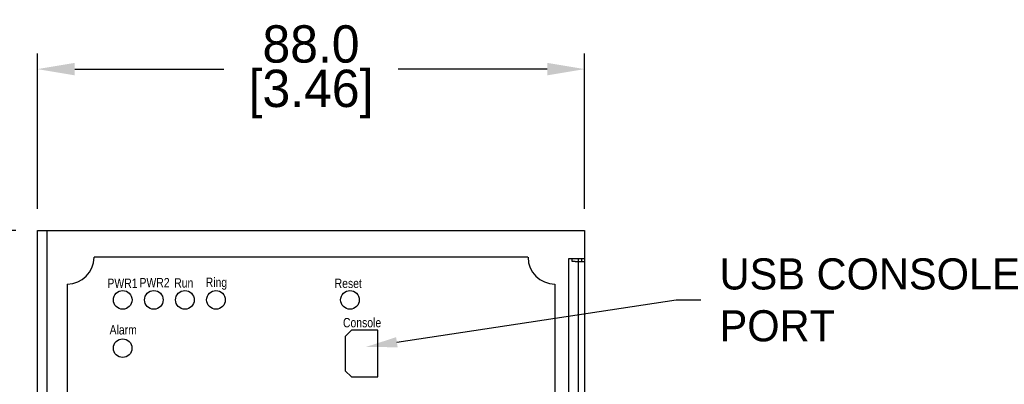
# Model space of a CAD drawing. Header units: inches. Extents: x 0 to 559, y 0 to 432.
# Tile 6 of 7: x 123 to 281, y 262 to 321. Entities that reach past the tile are written whole.
import ezdxf
from ezdxf import colors
from ezdxf.entities.mleader import LeaderData, LeaderLine
from ezdxf.math import Vec2, Vec3

# ---------------------------------------------------------------- set-up
doc = ezdxf.new("R2010")
doc.units = ezdxf.units.IN
doc.header["$LTSCALE"] = 10
doc.header["$MEASUREMENT"] = 0
doc.layers.add('DIMENSIONS', color=140, linetype='Continuous')
doc.layers.add('TEXT', color=140, linetype='Continuous')
doc.dimstyles.get("Standard").update_dxf_attribs({"dimtxt": 6, "dimasz": 6, "dimexe": 2.5, "dimexo": 3.5, "dimgap": 1, "dimtad": 0, "dimtih": 1, "dimtoh": 1, "dimdec": 1, "dimzin": 0, "dimdsep": 46, "dimtxsty": 'Standard', "dimcen": 0, "dimadec": 0, "dimazin": 0, "dimtfac": 1, "dimtdec": 1, "dimtofl": 0, "dimtmove": 0, "dimatfit": 3, "dimfxl": 1, "dimtolj": 1, "dimtzin": 0, "dimarcsym": 0})

# ---------------------------------------------------------------- blocks, each defined once
blk = doc.blocks.new('*D25')
at = {"layer": 'DEFPOINTS', "color": 0, "transparency": 16777216}
for p in [(213.39, 312.78), (125.39, 286.84), (213.39, 286.84)]:
    blk.add_point(p, dxfattribs=at)
at = {"layer": 'DIMENSIONS', "color": 0, "lineweight": -2, "transparency": 16777216}
for p, q in [((125.39, 290.34), (125.39, 315.28)), ((213.39, 290.34), (213.39, 315.28)), ((131.39, 312.78), (155.39, 312.78)), ((207.39, 312.78), (183.39, 312.78))]:
    blk.add_line(p, q, dxfattribs=at)
at = {"layer": 'DIMENSIONS', "color": 0, "transparency": 16777216}
for points in [[(131.39, 313.78), (131.39, 311.78), (125.39, 312.78)], [(207.39, 313.78), (207.39, 311.78), (213.39, 312.78)]]:
    blk.add_solid(points, dxfattribs=at)
at = {"layer": 'DIMENSIONS', "color": 0, "transparency": 16777216, "char_height": 6, "attachment_point": 5}
for s, insert in [('\\A1;88.0', (169.39, 316.78)), ('\\A1;[3.46]', (169.39, 308.78))]:
    blk.add_mtext(s, dxfattribs=dict(at, insert=insert))
blk = doc.blocks.new('*D26')
at = {"layer": 'DEFPOINTS', "color": 0, "transparency": 16777216}
for p in [(125.39, 286.84), (99.09, 151.84), (125.39, 151.84)]:
    blk.add_point(p, dxfattribs=at)
at = {"layer": 'DIMENSIONS', "color": 0, "lineweight": -2, "transparency": 16777216}
for p, q in [((121.89, 286.84), (96.59, 286.84)), ((99.09, 280.84), (99.09, 269.06)), ((99.09, 265.06), (99.09, 244.4)), ((99.09, 240.4), (99.09, 227.34)), ((99.09, 157.84), (99.09, 211.34)), ((121.89, 151.84), (96.59, 151.84))]:
    blk.add_line(p, q, dxfattribs=at)
at = {"layer": 'DIMENSIONS', "color": 0, "transparency": 16777216}
for points in [[(98.09, 280.84), (100.09, 280.84), (99.09, 286.84)], [(98.09, 157.84), (100.09, 157.84), (99.09, 151.84)]]:
    blk.add_solid(points, dxfattribs=at)
at = {"layer": 'DIMENSIONS', "color": 0, "transparency": 16777216, "char_height": 6, "attachment_point": 5}
for s, insert in [('\\A1;135.0', (99.09, 223.34)), ('\\A1;[5.31]', (99.09, 215.34))]:
    blk.add_mtext(s, dxfattribs=dict(at, insert=insert))

msp = doc.modelspace()

# ---------------------------------------------------------------- linework, layer by layer
for p, q in [((125.39, 286.84), (213.39, 286.84)), ((125.39, 151.84), (125.39, 286.84)), ((126.89, 286.84), (126.89, 153.34)), ((213.39, 286.84), (213.39, 282.34)), ((213.39, 285.34), (213.39, 151.84)), ((204.29, 282.54), (134.49, 282.54)), ((210.89, 153.34), (210.89, 282.34)), ((210.89, 282.34), (213.39, 282.34)), ((211.39, 281.84), (211.39, 282.34)), ((212.39, 282.34), (212.39, 151.84)), ((212.89, 282.34), (212.89, 281.84)), ((211.89, 281.84), (211.39, 281.84)), ((211.89, 281.84), (213.39, 281.84)), ((130.19, 278.24), (130.19, 160.44)), ((208.59, 278.24), (208.59, 160.44)), ((175.91, 270.81), (174.91, 269.81)), ((174.91, 269.81), (174.91, 264.31)), ((180.16, 270.81), (175.91, 270.81)), ((180.16, 263.31), (180.16, 270.81)), ((174.91, 264.31), (175.91, 263.31)), ((175.91, 263.31), (180.16, 263.31))]:
    msp.add_line(p, q)
for centre in [(139.1, 275.69), (144.1, 275.69), (149.1, 275.69), (154.1, 275.69), (175.66, 275.69), (139.09, 267.94)]:
    msp.add_circle(centre, 1.5)
for centre, start, end in [((130.19, 282.54), 270, 0), ((208.6, 282.54), 180, 270)]:
    msp.add_arc(centre, 4.3, start, end)

# ---------------------------------------------------------------- texts
at = {"char_height": 1.5, "attachment_point": 1, "line_spacing_factor": 0.8}
for s, insert in [('{\\fArial|b0|i0|c0|p34;\\W0.8;PW\\fArial|b0|i0|c238|p34;R\\fArial|b0|i0|c0|p34;1}', (136.64, 279.12)), ('{\\fArial|b0|i0|c0|p34;\\W0.8;PW\\fArial|b0|i0|c238|p34;R\\fArial|b0|i0|c0|p34;2}', (141.8, 279.22)), ('{\\fArial|b0|i0|c0|p34;\\W0.8;R\\fArial|b0|i0|c204|p34;un}', (147.38, 279.18)), ('{\\fArial|b0|i0|c0|p34;\\W0.8;Ring}', (152.45, 279.27)), ('{\\fArial|b0|i0|c0|p34;\\W0.8;Reset}', (173.19, 279.1)), ('{\\fArial|b0|i0|c0|p34;\\W0.8;Console}', (174.53, 272.79)), ('{\\fArial|b0|i0|c204|p34;\\W0.8;Alarm}', (136.99, 271.64))]:
    msp.add_mtext(s, dxfattribs=dict(at, insert=insert))

# ---------------------------------------------------------------- dimensions: what is measured, and where the dimension line sits
at = {"layer": 'DIMENSIONS'}
dim = msp.add_linear_dim(base=(213.39, 312.78), p1=(125.39, 286.84), p2=(213.39, 286.84), dimstyle='Standard', override={"dimpost": '\\X'}, dxfattribs=at)
dim.commit()
dim.dimension.update_dxf_attribs({"geometry": '*D25', "text_midpoint": (169.39, 312.78)})
dim = msp.add_linear_dim(base=(99.09, 151.84), p1=(125.39, 286.84), p2=(125.39, 151.84), angle=90, dimstyle='Standard', override={"dimpost": '\\X'}, dxfattribs=at)
dim.commit()
dim.dimension.update_dxf_attribs({"geometry": '*D26', "text_midpoint": (99.09, 219.34)})

# ---------------------------------------------------------------- leaders
at = {"layer": 'TEXT'}
ml = msp.add_multileader_mtext('Standard', dxfattribs=at)
ml.set_content('SFP COMBO\\PGIGABIT PORT\\P(2X)', color=256)
ml.set_leader_properties()
ml.build(insert=Vec2(0, 0))
ml.multileader.update_dxf_attribs({"text_left_attachment_type": 2, "text_right_attachment_type": 2, "dogleg_length": 4, "arrow_head_size": 5})
ctx = ml.context
ctx.base_point, ctx.char_height, ctx.arrow_head_size, ctx.landing_gap_size, ctx.plane_origin = Vec3(9.71, 275.68), 5, 5, 3, Vec3(135.53, 268.14)
ctx.left_attachment, ctx.right_attachment, ctx.text_align_type = 2, 2, 2
notes = []
notes.append((ctx, [(1, (1, 1, 0), (74.71, 275.68), (-1, 0), 4, [(0, [(139.5, 252.77)], 0, [])])]))
ctx.mtext.insert, ctx.mtext.alignment, ctx.mtext.flow_direction = Vec3(67.71, 286.51), 3, 5
ml = msp.add_multileader_mtext('Standard', dxfattribs=at)
ml.set_content('USB CONSOLE\\PPORT', color=256)
ml.set_leader_properties()
ml.build(insert=Vec2(0, 0))
ml.multileader.update_dxf_attribs({"text_left_attachment_type": 2, "text_right_attachment_type": 2, "dogleg_length": 4, "arrow_head_size": 5})
ctx = ml.context
ctx.base_point, ctx.char_height, ctx.arrow_head_size, ctx.landing_gap_size, ctx.plane_origin = Vec3(232.11, 275.7), 5, 5, 3, Vec3(178.26, 268.14)
ctx.left_attachment, ctx.right_attachment = 2, 2
notes.append((ctx, [(0, (1, 1, 0), (228.11, 275.7), (1, 0), 4, [(0, [(178.26, 268.14)], 0, [])])]))
ctx.mtext.insert, ctx.mtext.flow_direction = Vec3(235.11, 282.37), 5
for ctx, leaders in notes:
    for number, flags, end, landing, length, lines in leaders:
        leader = LeaderData()
        leader.index, (leader.has_last_leader_line, leader.has_dogleg_vector, leader.attachment_direction) = number, flags
        leader.last_leader_point, leader.dogleg_vector, leader.dogleg_length = Vec3(end), Vec3(landing), length
        for number, points, colour, breaks in lines:
            line = LeaderLine()
            line.index, line.vertices, line.color, line.breaks = number, Vec3.list(points), colors.encode_raw_color(colour), breaks
            leader.lines.append(line)
        ctx.leaders.append(leader)

doc.saveas('drawing.dxf')
